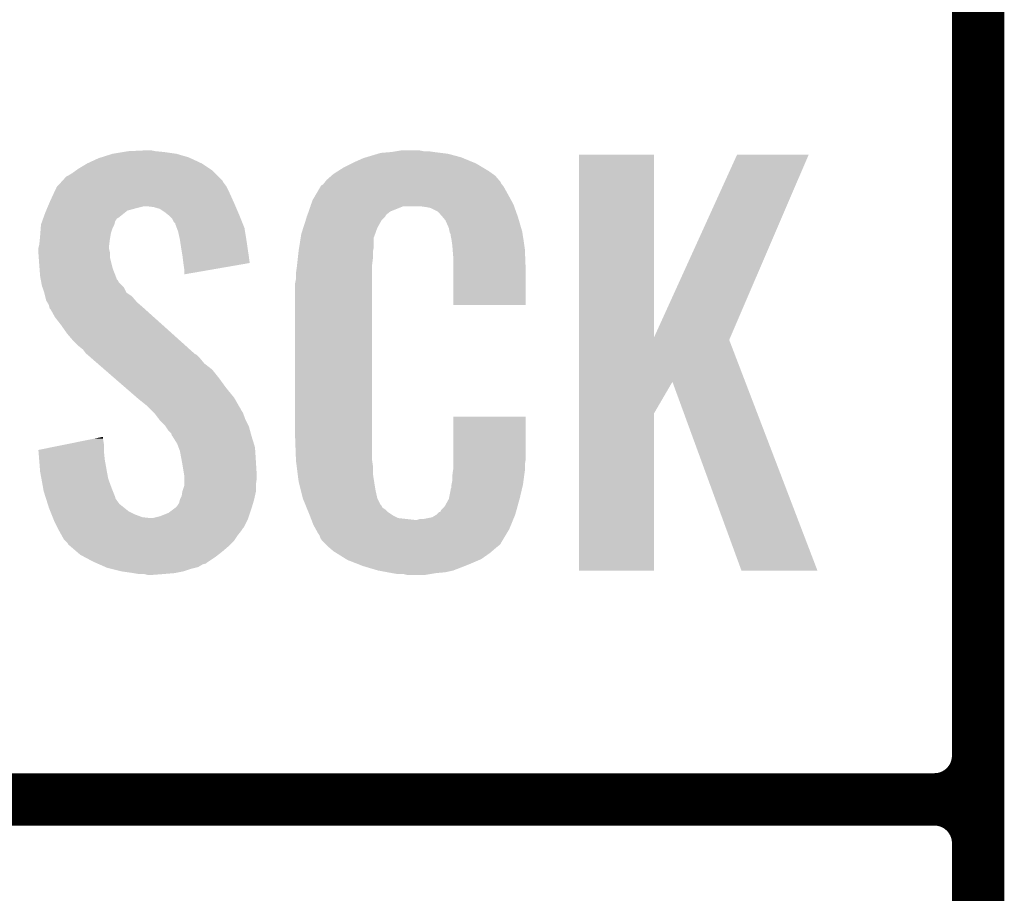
# Model space of a CAD drawing. Extents: x -0.05 to 0.95, y -0.15 to 1.54.
# Tile 8 of 26: x 0.05 to 0.16, y 0.34 to 0.44. Entities that reach past the tile are written whole.
import ezdxf

# ---------------------------------------------------------------- set-up
doc = ezdxf.new("R2010")
doc.units = 0
doc.layers.add('ULTRASONIC_3_CLICK_V100_GTO', color=14, linetype='CONTINUOUS')

msp = doc.modelspace()

# ---------------------------------------------------------------- linework, layer by layer
at = {"layer": 'ULTRASONIC_3_CLICK_V100_GTO', "const_width": 0.006}
for points in [[(0.158, -0.022), (0.158, 0.722)], [(0.158, 0.355), (0.158, 0.445)], [(-0.05, 0.35), (0.153, 0.35)], [(-0.05, 0.35), (0.153, 0.35)], [(0.158, 0.255), (0.158, 0.345)]]:
    msp.add_lwpolyline(points, dxfattribs=at)
for points in [[(0.153, 0.35, 0.414214), (0.158, 0.355)], [(0.158, 0.345, 0.414214), (0.153, 0.35)], [(0.158, 0.345, 0.414214), (0.153, 0.35)]]:
    msp.add_lwpolyline(points, format="xyb", dxfattribs=at)
at = {"layer": 'ULTRASONIC_3_CLICK_V100_GTO'}
for points in [[(0.0589, 0.4239), (0.0601, 0.4241), (0.0662, 0.4239), (0.0648, 0.4241)], [(0.0601, 0.4241), (0.0607, 0.4242), (0.0648, 0.4241), (0.0638, 0.4242)], [(0.0607, 0.4242), (0.0628, 0.4243), (0.0638, 0.4242), (0.0633, 0.4243)], [(0.08927, 0.4239), (0.0896, 0.424), (0.0973, 0.4239), (0.0965, 0.424)], [(0.0896, 0.424), (0.0908, 0.4241), (0.0965, 0.424), (0.0957, 0.4241)], [(0.0908, 0.4241), (0.0914, 0.4242), (0.0957, 0.4241), (0.095, 0.4242)], [(0.0914, 0.4242), (0.092, 0.4243), (0.0945, 0.4242), (0.094, 0.4243)], [(0.055, 0.4222), (0.056, 0.4228), (0.07, 0.4222), (0.0691, 0.4228)], [(0.056, 0.4228), (0.0573, 0.4234), (0.0691, 0.4228), (0.06781, 0.4234)], [(0.0573, 0.4234), (0.05762, 0.4235), (0.06781, 0.4234), (0.0676, 0.4235)], [(0.05762, 0.4235), (0.0589, 0.4239), (0.0676, 0.4235), (0.0662, 0.4239)], [(0.0853, 0.4223), (0.0863, 0.4228), (0.10133, 0.4223), (0.1005, 0.4228)], [(0.0863, 0.4228), (0.0867, 0.423), (0.1005, 0.4228), (0.10001, 0.423)], [(0.0867, 0.423), (0.0876, 0.4234), (0.10001, 0.423), (0.09904, 0.4234)], [(0.0876, 0.4234), (0.08793, 0.4235), (0.09904, 0.4234), (0.0988, 0.4235)], [(0.08793, 0.4235), (0.08927, 0.4239), (0.0988, 0.4235), (0.0973, 0.4239)], [(0.1123, 0.4029), (0.1123, 0.4238), (0.1209, 0.4029), (0.1209, 0.4238)], [(0.1123, 0.4238), (0.1123, 0.4238), (0.1209, 0.4238), (0.1123, 0.4238)], [(0.1209, 0.4029), (0.1304, 0.4238), (0.12963, 0.4029), (0.1386, 0.4238)], [(0.1304, 0.4238), (0.1304, 0.4238), (0.1386, 0.4238), (0.1304, 0.4238)], [(0.0538, 0.4214), (0.0543, 0.4217), (0.0709, 0.4214), (0.0706, 0.4217)], [(0.0543, 0.4217), (0.05472, 0.422), (0.0706, 0.4217), (0.0703, 0.422)], [(0.05472, 0.422), (0.055, 0.4222), (0.0703, 0.422), (0.07, 0.4222)], [(0.0842, 0.4216), (0.08467, 0.4219), (0.10242, 0.4216), (0.102, 0.4219)], [(0.08467, 0.4219), (0.0853, 0.4223), (0.102, 0.4219), (0.10133, 0.4223)], [(0.05259, 0.4202), (0.05296, 0.4206), (0.0719, 0.4202), (0.0716, 0.4206)], [(0.05296, 0.4206), (0.05314, 0.4208), (0.0716, 0.4206), (0.0715, 0.4208)], [(0.05314, 0.4208), (0.0536, 0.4213), (0.0715, 0.4208), (0.071, 0.4213)], [(0.0536, 0.4213), (0.0538, 0.4214), (0.071, 0.4213), (0.0709, 0.4214)], [(0.08308, 0.4205), (0.08324, 0.4207), (0.1034, 0.4205), (0.1033, 0.4207)], [(0.08324, 0.4207), (0.0834, 0.4209), (0.1033, 0.4207), (0.10313, 0.4209)], [(0.0834, 0.4209), (0.08397, 0.4214), (0.10313, 0.4209), (0.1027, 0.4214)], [(0.08397, 0.4214), (0.0842, 0.4216), (0.1027, 0.4214), (0.10242, 0.4216)], [(0.0518, 0.4186), (0.05217, 0.4194), (0.07266, 0.4186), (0.0723, 0.4194)], [(0.05217, 0.4194), (0.0525, 0.4201), (0.0723, 0.4194), (0.07195, 0.4201)], [(0.0525, 0.4201), (0.05259, 0.4202), (0.07195, 0.4201), (0.0719, 0.4202)], [(0.08215, 0.4192), (0.08268, 0.4201), (0.1042, 0.4192), (0.1037, 0.4201)], [(0.08268, 0.4201), (0.0828, 0.4203), (0.1037, 0.4201), (0.10355, 0.4203)], [(0.0828, 0.4203), (0.083, 0.4204), (0.10355, 0.4203), (0.10347, 0.4204)], [(0.083, 0.4204), (0.08308, 0.4205), (0.10347, 0.4204), (0.1034, 0.4205)], [(0.0515, 0.4179), (0.05167, 0.4183), (0.07297, 0.4179), (0.0728, 0.4183)], [(0.05167, 0.4183), (0.0518, 0.4186), (0.0728, 0.4183), (0.07266, 0.4186)], [(0.08162, 0.4181), (0.0818, 0.4186), (0.1048, 0.4181), (0.10453, 0.4186)], [(0.0818, 0.4186), (0.08215, 0.4192), (0.10453, 0.4186), (0.1042, 0.4192)], [(0.05099, 0.4166), (0.0512, 0.4172), (0.0596, 0.4166), (0.06035, 0.4172)], [(0.0512, 0.4172), (0.05129, 0.4174), (0.06035, 0.4172), (0.0606, 0.4174)], [(0.05129, 0.4174), (0.05141, 0.4177), (0.0606, 0.4174), (0.0617, 0.4177)], [(0.05141, 0.4177), (0.0515, 0.4179), (0.0617, 0.4177), (0.0625, 0.4179)], [(0.0636, 0.4178), (0.0628, 0.4179), (0.07301, 0.4178), (0.07297, 0.4179)], [(0.0643, 0.4176), (0.0636, 0.4178), (0.0731, 0.4176), (0.07301, 0.4178)], [(0.0649, 0.4172), (0.0643, 0.4176), (0.07327, 0.4172), (0.0731, 0.4176)], [(0.06527, 0.4169), (0.0649, 0.4172), (0.0734, 0.4169), (0.07327, 0.4172)], [(0.0812, 0.4169), (0.08135, 0.4173), (0.0902, 0.4169), (0.0907, 0.4173)], [(0.08135, 0.4173), (0.08155, 0.4179), (0.0907, 0.4173), (0.0922, 0.4179)], [(0.08155, 0.4179), (0.08156, 0.4179), (0.0922, 0.4179), (0.0941, 0.4179)], [(0.08156, 0.4179), (0.08162, 0.4181), (0.10487, 0.4179), (0.1048, 0.4181)], [(0.0948, 0.4178), (0.0941, 0.4179), (0.10491, 0.4178), (0.10487, 0.4179)], [(0.0953, 0.4177), (0.0948, 0.4178), (0.10494, 0.4177), (0.10491, 0.4178)], [(0.0961, 0.4173), (0.0953, 0.4177), (0.10509, 0.4173), (0.10494, 0.4177)], [(0.0964, 0.417), (0.0961, 0.4173), (0.10519, 0.417), (0.10509, 0.4173)], [(0.0507, 0.4158), (0.05084, 0.4162), (0.0591, 0.4158), (0.0592, 0.4162)], [(0.05084, 0.4162), (0.05095, 0.4165), (0.0592, 0.4162), (0.0594, 0.4165)], [(0.05095, 0.4165), (0.05099, 0.4166), (0.0594, 0.4165), (0.0596, 0.4166)], [(0.0654, 0.4168), (0.06527, 0.4169), (0.07344, 0.4168), (0.0734, 0.4169)], [(0.0657, 0.4165), (0.0654, 0.4168), (0.07356, 0.4165), (0.07344, 0.4168)], [(0.0659, 0.4161), (0.0657, 0.4165), (0.07372, 0.4161), (0.07356, 0.4165)], [(0.0661, 0.4159), (0.0659, 0.4161), (0.0738, 0.4159), (0.07372, 0.4161)], [(0.08072, 0.4154), (0.08101, 0.4163), (0.0892, 0.4154), (0.0897, 0.4163)], [(0.08101, 0.4163), (0.0811, 0.4166), (0.0897, 0.4163), (0.09, 0.4166)], [(0.0811, 0.4166), (0.08113, 0.4167), (0.09, 0.4166), (0.0901, 0.4167)], [(0.08113, 0.4167), (0.0812, 0.4169), (0.0901, 0.4167), (0.0902, 0.4169)], [(0.09666, 0.4167), (0.0964, 0.417), (0.1053, 0.4167), (0.10519, 0.417)], [(0.097, 0.4163), (0.09666, 0.4167), (0.10542, 0.4163), (0.1053, 0.4167)], [(0.0974, 0.4154), (0.097, 0.4163), (0.10568, 0.4154), (0.10542, 0.4163)], [(0.05062, 0.4148), (0.05067, 0.4154), (0.0587, 0.4148), (0.0589, 0.4154)], [(0.05067, 0.4154), (0.0507, 0.4158), (0.0589, 0.4154), (0.0591, 0.4158)], [(0.0661, 0.4158), (0.0661, 0.4159), (0.07384, 0.4158), (0.0738, 0.4159)], [(0.06625, 0.4154), (0.0661, 0.4158), (0.074, 0.4154), (0.07384, 0.4158)], [(0.0664, 0.415), (0.06625, 0.4154), (0.07406, 0.415), (0.074, 0.4154)], [(0.0666, 0.4141), (0.0664, 0.415), (0.07421, 0.4141), (0.07406, 0.415)], [(0.0805, 0.4147), (0.08072, 0.4154), (0.08895, 0.4147), (0.0892, 0.4154)], [(0.09748, 0.415), (0.0974, 0.4154), (0.1058, 0.415), (0.10568, 0.4154)], [(0.0975, 0.4149), (0.09748, 0.415), (0.10582, 0.4149), (0.1058, 0.415)], [(0.0976, 0.4147), (0.0975, 0.4149), (0.10584, 0.4147), (0.10582, 0.4149)], [(0.0505, 0.4135), (0.05057, 0.4142), (0.05851, 0.4135), (0.0586, 0.4142)], [(0.05057, 0.4142), (0.0506, 0.4145), (0.0586, 0.4142), (0.05865, 0.4145)], [(0.0506, 0.4145), (0.05062, 0.4148), (0.05865, 0.4145), (0.0587, 0.4148)], [(0.06669, 0.4135), (0.0666, 0.4141), (0.0743, 0.4135), (0.07421, 0.4141)], [(0.08026, 0.4132), (0.08044, 0.4143), (0.0888, 0.4132), (0.0888, 0.4143)], [(0.08044, 0.4143), (0.0805, 0.4147), (0.0888, 0.4143), (0.08895, 0.4147)], [(0.0976, 0.4146), (0.0976, 0.4147), (0.10586, 0.4146), (0.10584, 0.4147)], [(0.0977, 0.4141), (0.0976, 0.4146), (0.10594, 0.4141), (0.10586, 0.4146)], [(0.0978, 0.4134), (0.0977, 0.4141), (0.10604, 0.4134), (0.10594, 0.4141)], [(0.0504, 0.4131), (0.05047, 0.4134), (0.0585, 0.4131), (0.0585, 0.4134)], [(0.0504, 0.413), (0.0504, 0.4131), (0.0585, 0.413), (0.0585, 0.4131)], [(0.0504, 0.4126), (0.0504, 0.413), (0.0586, 0.4126), (0.0585, 0.413)], [(0.05047, 0.4134), (0.0505, 0.4135), (0.0585, 0.4134), (0.05851, 0.4135)], [(0.0669, 0.4122), (0.06669, 0.4135), (0.07449, 0.4122), (0.0743, 0.4135)], [(0.0801, 0.4119), (0.08019, 0.4127), (0.0887, 0.4119), (0.0887, 0.4127)], [(0.08019, 0.4127), (0.0802, 0.4128), (0.0887, 0.4127), (0.08872, 0.4128)], [(0.0802, 0.4128), (0.08026, 0.4132), (0.08872, 0.4128), (0.0888, 0.4132)], [(0.09783, 0.413), (0.0978, 0.4134), (0.1061, 0.413), (0.10604, 0.4134)], [(0.0979, 0.4121), (0.09783, 0.413), (0.10614, 0.4121), (0.1061, 0.413)], [(0.05044, 0.412), (0.0504, 0.4126), (0.0586, 0.412), (0.0586, 0.4126)], [(0.0505, 0.4112), (0.05044, 0.412), (0.0588, 0.4112), (0.0586, 0.412)], [(0.067, 0.4114), (0.0669, 0.4122), (0.0746, 0.4114), (0.07449, 0.4122)], [(0.08001, 0.4111), (0.0801, 0.4119), (0.0886, 0.4111), (0.0887, 0.4119)], [(0.0979, 0.4106), (0.0979, 0.4121), (0.1062, 0.4106), (0.10614, 0.4121)], [(0.05053, 0.4108), (0.0505, 0.4112), (0.0589, 0.4108), (0.0588, 0.4112)], [(0.0506, 0.4099), (0.05053, 0.4108), (0.05925, 0.4099), (0.0589, 0.4108)], [(0.0671, 0.4107), (0.067, 0.4114), (0.07056, 0.4107), (0.0746, 0.4114)], [(0.0671, 0.4101), (0.0671, 0.4107), (0.0671, 0.4101), (0.07056, 0.4107)], [(0.0799, 0.4103), (0.08, 0.411), (0.0886, 0.4103), (0.0886, 0.411)], [(0.08, 0.411), (0.08001, 0.4111), (0.0886, 0.411), (0.0886, 0.4111)], [(0.0979, 0.4066), (0.0979, 0.4106), (0.1062, 0.4066), (0.1062, 0.4106)], [(0.05067, 0.4095), (0.0506, 0.4099), (0.0594, 0.4095), (0.05925, 0.4099)], [(0.05069, 0.4094), (0.05067, 0.4095), (0.0595, 0.4094), (0.0594, 0.4095)], [(0.05073, 0.4092), (0.05069, 0.4094), (0.0596, 0.4092), (0.0595, 0.4094)], [(0.0798, 0.4091), (0.0799, 0.4096), (0.0886, 0.4091), (0.0886, 0.4096)], [(0.0799, 0.4096), (0.0799, 0.4103), (0.0886, 0.4096), (0.0886, 0.4103)], [(0.0508, 0.4088), (0.05073, 0.4092), (0.06, 0.4088), (0.0596, 0.4092)], [(0.05087, 0.4086), (0.0508, 0.4088), (0.0602, 0.4086), (0.06, 0.4088)], [(0.05107, 0.408), (0.05087, 0.4086), (0.0605, 0.408), (0.0602, 0.4086)], [(0.0798, 0.3914), (0.0798, 0.4091), (0.0886, 0.3914), (0.0886, 0.4091)], [(0.0511, 0.4079), (0.05107, 0.408), (0.06065, 0.4079), (0.0605, 0.408)], [(0.05117, 0.4076), (0.0511, 0.4079), (0.0611, 0.4076), (0.06065, 0.4079)], [(0.0513, 0.4071), (0.05117, 0.4076), (0.06153, 0.4071), (0.0611, 0.4076)], [(0.05142, 0.4069), (0.0513, 0.4071), (0.0617, 0.4069), (0.06153, 0.4071)], [(0.0516, 0.4066), (0.05142, 0.4069), (0.06205, 0.4066), (0.0617, 0.4069)], [(0.05167, 0.4063), (0.0516, 0.4066), (0.0624, 0.4063), (0.06205, 0.4066)], [(0.0517, 0.4062), (0.05167, 0.4063), (0.06251, 0.4062), (0.0624, 0.4063)], [(0.0518, 0.4061), (0.0517, 0.4062), (0.06262, 0.4061), (0.06251, 0.4062)], [(0.0523, 0.4052), (0.0518, 0.4061), (0.06362, 0.4052), (0.06262, 0.4061)], [(0.053, 0.4043), (0.0523, 0.4052), (0.06463, 0.4043), (0.06362, 0.4052)], [(0.0537, 0.4033), (0.053, 0.4043), (0.06574, 0.4033), (0.06463, 0.4043)], [(0.0543, 0.4026), (0.0537, 0.4033), (0.06652, 0.4026), (0.06574, 0.4033)], [(0.055, 0.4019), (0.0543, 0.4026), (0.0673, 0.4019), (0.06652, 0.4026)], [(0.1123, 0.4026), (0.1123, 0.4029), (0.1295, 0.4026), (0.12963, 0.4029)], [(0.1123, 0.3978), (0.1123, 0.4026), (0.13134, 0.3978), (0.1295, 0.4026)], [(0.0555, 0.4015), (0.055, 0.4019), (0.06774, 0.4015), (0.0673, 0.4019)], [(0.0558, 0.4011), (0.0555, 0.4015), (0.06819, 0.4011), (0.06774, 0.4015)], [(0.0559, 0.401), (0.0558, 0.4011), (0.0683, 0.401), (0.06819, 0.4011)], [(0.05602, 0.4009), (0.0559, 0.401), (0.0685, 0.4009), (0.0683, 0.401)], [(0.05648, 0.4005), (0.05602, 0.4009), (0.0689, 0.4005), (0.0685, 0.4009)], [(0.05717, 0.3999), (0.05648, 0.4005), (0.0694, 0.3999), (0.0689, 0.4005)], [(0.05798, 0.3992), (0.05717, 0.3999), (0.0703, 0.3992), (0.0694, 0.3999)], [(0.05913, 0.3982), (0.05798, 0.3992), (0.0711, 0.3982), (0.0703, 0.3992)], [(0.0604, 0.3971), (0.05913, 0.3982), (0.0719, 0.3971), (0.0711, 0.3982)], [(0.06167, 0.396), (0.0604, 0.3971), (0.0728, 0.396), (0.0719, 0.3971)], [(0.1123, 0.3942), (0.1123, 0.3978), (0.1209, 0.3942), (0.123, 0.3978)], [(0.1309, 0.3762), (0.123, 0.3978), (0.1396, 0.3762), (0.13134, 0.3978)], [(0.0619, 0.3958), (0.06167, 0.396), (0.07292, 0.3958), (0.0728, 0.396)], [(0.0629, 0.395), (0.0619, 0.3958), (0.07338, 0.395), (0.07292, 0.3958)], [(0.0631, 0.3948), (0.0629, 0.395), (0.0735, 0.3948), (0.07338, 0.395)], [(0.0633, 0.3946), (0.0631, 0.3948), (0.0736, 0.3946), (0.0735, 0.3948)], [(0.0636, 0.3943), (0.0633, 0.3946), (0.0738, 0.3943), (0.0736, 0.3946)], [(0.0637, 0.3942), (0.0636, 0.3943), (0.07384, 0.3942), (0.0738, 0.3943)], [(0.06423, 0.3935), (0.0637, 0.3942), (0.0741, 0.3935), (0.07384, 0.3942)], [(0.0643, 0.3934), (0.06423, 0.3935), (0.07415, 0.3934), (0.0741, 0.3935)], [(0.0979, 0.3889), (0.0979, 0.3938), (0.1062, 0.3889), (0.1062, 0.3938)], [(0.0979, 0.3938), (0.0979, 0.3938), (0.1062, 0.3938), (0.0979, 0.3938)], [(0.1123, 0.3762), (0.1123, 0.3942), (0.1209, 0.3762), (0.1209, 0.3942)], [(0.0649, 0.3928), (0.0643, 0.3934), (0.07445, 0.3928), (0.07415, 0.3934)], [(0.06497, 0.3927), (0.0649, 0.3928), (0.0745, 0.3927), (0.07445, 0.3928)], [(0.0653, 0.3922), (0.06497, 0.3927), (0.07464, 0.3922), (0.0745, 0.3927)], [(0.05386, 0.3907), (0.05682, 0.3913), (0.0579, 0.3907), (0.0578, 0.3913)], [(0.05682, 0.3913), (0.0578, 0.3915), (0.0578, 0.3913), (0.0578, 0.3915)], [(0.0656, 0.3919), (0.0653, 0.3922), (0.07472, 0.3919), (0.07464, 0.3922)], [(0.0657, 0.3916), (0.0656, 0.3919), (0.0748, 0.3916), (0.07472, 0.3919)], [(0.0658, 0.3915), (0.0657, 0.3916), (0.07483, 0.3915), (0.0748, 0.3916)], [(0.0663, 0.3907), (0.0658, 0.3915), (0.07508, 0.3907), (0.07483, 0.3915)], [(0.07989, 0.3889), (0.0798, 0.3914), (0.0886, 0.3889), (0.0886, 0.3914)], [(0.0504, 0.39), (0.05386, 0.3907), (0.0579, 0.39), (0.0579, 0.3907)], [(0.06645, 0.3903), (0.0663, 0.3907), (0.0752, 0.3903), (0.07508, 0.3907)], [(0.0666, 0.3899), (0.06645, 0.3903), (0.07523, 0.3899), (0.0752, 0.3903)], [(0.05041, 0.3899), (0.0504, 0.39), (0.0579, 0.3899), (0.0579, 0.39)], [(0.05049, 0.3889), (0.05041, 0.3899), (0.058, 0.3889), (0.0579, 0.3899)], [(0.06681, 0.3888), (0.0666, 0.3899), (0.0753, 0.3888), (0.07523, 0.3899)], [(0.0506, 0.3875), (0.05049, 0.3889), (0.05825, 0.3875), (0.058, 0.3889)], [(0.0669, 0.3883), (0.06681, 0.3888), (0.07533, 0.3883), (0.0753, 0.3888)], [(0.06708, 0.3872), (0.0669, 0.3883), (0.0754, 0.3872), (0.07533, 0.3883)], [(0.0799, 0.3887), (0.07989, 0.3889), (0.08863, 0.3887), (0.0886, 0.3889)], [(0.07997, 0.3882), (0.0799, 0.3887), (0.0887, 0.3882), (0.08863, 0.3887)], [(0.08008, 0.3873), (0.07997, 0.3882), (0.0887, 0.3873), (0.0887, 0.3882)], [(0.0979, 0.3883), (0.0979, 0.3889), (0.1061, 0.3883), (0.1062, 0.3889)], [(0.0979, 0.3878), (0.0979, 0.3883), (0.1061, 0.3878), (0.1061, 0.3883)], [(0.05075, 0.3867), (0.0506, 0.3875), (0.0584, 0.3867), (0.05825, 0.3875)], [(0.05095, 0.3856), (0.05075, 0.3867), (0.0588, 0.3856), (0.0584, 0.3867)], [(0.0671, 0.3871), (0.06708, 0.3872), (0.0754, 0.3871), (0.0754, 0.3872)], [(0.0671, 0.3867), (0.0671, 0.3871), (0.0754, 0.3867), (0.0754, 0.3871)], [(0.0671, 0.386), (0.0671, 0.3867), (0.0753, 0.386), (0.0754, 0.3867)], [(0.0802, 0.3864), (0.08008, 0.3873), (0.08884, 0.3864), (0.0887, 0.3873)], [(0.0978, 0.3871), (0.09787, 0.3876), (0.10603, 0.3871), (0.1061, 0.3876)], [(0.0978, 0.3865), (0.0978, 0.3871), (0.10595, 0.3865), (0.10603, 0.3871)], [(0.09787, 0.3876), (0.0979, 0.3878), (0.1061, 0.3876), (0.1061, 0.3878)], [(0.051, 0.3853), (0.05095, 0.3856), (0.05892, 0.3853), (0.0588, 0.3856)], [(0.0669, 0.3853), (0.0671, 0.3859), (0.0753, 0.3853), (0.0753, 0.3859)], [(0.0671, 0.3859), (0.0671, 0.386), (0.0753, 0.3859), (0.0753, 0.386)], [(0.08045, 0.3854), (0.0802, 0.3864), (0.089, 0.3854), (0.08884, 0.3864)], [(0.0976, 0.3855), (0.0977, 0.3857), (0.10576, 0.3855), (0.10581, 0.3857)], [(0.0977, 0.386), (0.09772, 0.3861), (0.10588, 0.386), (0.1059, 0.3861)], [(0.0977, 0.3857), (0.0977, 0.386), (0.10581, 0.3857), (0.10588, 0.386)], [(0.09772, 0.3861), (0.0978, 0.3865), (0.1059, 0.3861), (0.10595, 0.3865)], [(0.05122, 0.3846), (0.051, 0.3853), (0.0592, 0.3846), (0.05892, 0.3853)], [(0.05125, 0.3845), (0.05122, 0.3846), (0.0592, 0.3845), (0.0592, 0.3846)], [(0.05135, 0.3842), (0.05125, 0.3845), (0.0594, 0.3842), (0.0592, 0.3845)], [(0.0666, 0.3843), (0.0668, 0.3847), (0.0751, 0.3843), (0.07519, 0.3847)], [(0.0668, 0.3847), (0.06688, 0.3852), (0.07519, 0.3847), (0.0753, 0.3852)], [(0.06688, 0.3852), (0.0669, 0.3853), (0.0753, 0.3852), (0.0753, 0.3853)], [(0.08067, 0.3845), (0.08045, 0.3854), (0.0892, 0.3845), (0.089, 0.3854)], [(0.0807, 0.3844), (0.08067, 0.3845), (0.08925, 0.3844), (0.0892, 0.3845)], [(0.0974, 0.3844), (0.0976, 0.3854), (0.1055, 0.3844), (0.10574, 0.3854)], [(0.0976, 0.3854), (0.0976, 0.3855), (0.10574, 0.3854), (0.10576, 0.3855)], [(0.05147, 0.3838), (0.05135, 0.3842), (0.0597, 0.3838), (0.0594, 0.3842)], [(0.0516, 0.3834), (0.05147, 0.3838), (0.0602, 0.3834), (0.0597, 0.3838)], [(0.05176, 0.383), (0.0516, 0.3834), (0.0607, 0.383), (0.0602, 0.3834)], [(0.06597, 0.3833), (0.0661, 0.3834), (0.0748, 0.3833), (0.07483, 0.3834)], [(0.0661, 0.3834), (0.0663, 0.3836), (0.07483, 0.3834), (0.07489, 0.3836)], [(0.0663, 0.3836), (0.0665, 0.3839), (0.07489, 0.3836), (0.07498, 0.3839)], [(0.0665, 0.3839), (0.0666, 0.3843), (0.07498, 0.3839), (0.0751, 0.3843)], [(0.08099, 0.3837), (0.0807, 0.3844), (0.0896, 0.3837), (0.08925, 0.3844)], [(0.08103, 0.3836), (0.08099, 0.3837), (0.0897, 0.3836), (0.0896, 0.3837)], [(0.08111, 0.3834), (0.08103, 0.3836), (0.0898, 0.3834), (0.0897, 0.3836)], [(0.08119, 0.3832), (0.08111, 0.3834), (0.0901, 0.3832), (0.0898, 0.3834)], [(0.0965, 0.3831), (0.0969, 0.3835), (0.10514, 0.3831), (0.10525, 0.3835)], [(0.0969, 0.3835), (0.0974, 0.3844), (0.10525, 0.3835), (0.1055, 0.3844)], [(0.05192, 0.3826), (0.05176, 0.383), (0.0615, 0.3826), (0.0607, 0.383)], [(0.05204, 0.3823), (0.05192, 0.3826), (0.0623, 0.3823), (0.0615, 0.3826)], [(0.05208, 0.3822), (0.05204, 0.3823), (0.0632, 0.3822), (0.0623, 0.3823)], [(0.05212, 0.3821), (0.05208, 0.3822), (0.0744, 0.3821), (0.07443, 0.3822)], [(0.0635, 0.3822), (0.0643, 0.3824), (0.07443, 0.3822), (0.0745, 0.3824)], [(0.0643, 0.3824), (0.0653, 0.3828), (0.0745, 0.3824), (0.07463, 0.3828)], [(0.0653, 0.3828), (0.06597, 0.3833), (0.07463, 0.3828), (0.0748, 0.3833)], [(0.08132, 0.3829), (0.08119, 0.3832), (0.0904, 0.3829), (0.0901, 0.3832)], [(0.0814, 0.3827), (0.08132, 0.3829), (0.0907, 0.3827), (0.0904, 0.3829)], [(0.08148, 0.3825), (0.0814, 0.3827), (0.091, 0.3825), (0.0907, 0.3827)], [(0.08159, 0.3822), (0.08148, 0.3825), (0.0916, 0.3822), (0.091, 0.3825)], [(0.08167, 0.382), (0.08159, 0.3822), (0.0934, 0.382), (0.0916, 0.3822)], [(0.0945, 0.3821), (0.0955, 0.3823), (0.10479, 0.3821), (0.10488, 0.3823)], [(0.0955, 0.3823), (0.096, 0.3826), (0.10488, 0.3823), (0.105, 0.3826)], [(0.096, 0.3826), (0.0963, 0.3829), (0.105, 0.3826), (0.10508, 0.3829)], [(0.0964, 0.3829), (0.0965, 0.3831), (0.10508, 0.3829), (0.10514, 0.3831)], [(0.0522, 0.3819), (0.05212, 0.3821), (0.0743, 0.3819), (0.0744, 0.3821)], [(0.0526, 0.3811), (0.0522, 0.3819), (0.0739, 0.3811), (0.0743, 0.3819)], [(0.05265, 0.381), (0.0526, 0.3811), (0.0738, 0.381), (0.0739, 0.3811)], [(0.0819, 0.3814), (0.08167, 0.382), (0.10451, 0.3814), (0.10475, 0.382)], [(0.08218, 0.3809), (0.0819, 0.3814), (0.1043, 0.3809), (0.10451, 0.3814)], [(0.0938, 0.382), (0.0941, 0.3821), (0.10475, 0.382), (0.10479, 0.3821)], [(0.0528, 0.3807), (0.05265, 0.381), (0.0736, 0.3807), (0.0738, 0.381)], [(0.05308, 0.3802), (0.0528, 0.3807), (0.0732, 0.3802), (0.0736, 0.3807)], [(0.0533, 0.3798), (0.05308, 0.3802), (0.07293, 0.3798), (0.0732, 0.3802)], [(0.0824, 0.3805), (0.08218, 0.3809), (0.10406, 0.3805), (0.1043, 0.3809)], [(0.0826, 0.3802), (0.0824, 0.3805), (0.10388, 0.3802), (0.10406, 0.3805)], [(0.0827, 0.3799), (0.0826, 0.3802), (0.1037, 0.3799), (0.10388, 0.3802)], [(0.0535, 0.3796), (0.0533, 0.3798), (0.0728, 0.3796), (0.07293, 0.3798)], [(0.0537, 0.3794), (0.0535, 0.3796), (0.0726, 0.3794), (0.0728, 0.3796)], [(0.0538, 0.3792), (0.0537, 0.3794), (0.0724, 0.3792), (0.0726, 0.3794)], [(0.05403, 0.379), (0.0538, 0.3792), (0.0722, 0.379), (0.0724, 0.3792)], [(0.05473, 0.3784), (0.05403, 0.379), (0.0715, 0.3784), (0.0722, 0.379)], [(0.0828, 0.3798), (0.0827, 0.3799), (0.10364, 0.3798), (0.1037, 0.3799)], [(0.0828, 0.3797), (0.0828, 0.3798), (0.10358, 0.3797), (0.10364, 0.3798)], [(0.0831, 0.3794), (0.0828, 0.3797), (0.1034, 0.3794), (0.10358, 0.3797)], [(0.0833, 0.3792), (0.0831, 0.3794), (0.1033, 0.3792), (0.1034, 0.3794)], [(0.0835, 0.379), (0.0833, 0.3792), (0.10305, 0.379), (0.1033, 0.3792)], [(0.08373, 0.3788), (0.0835, 0.379), (0.1028, 0.3788), (0.10305, 0.379)], [(0.0552, 0.378), (0.05473, 0.3784), (0.07099, 0.378), (0.0715, 0.3784)], [(0.05576, 0.3777), (0.0552, 0.378), (0.0706, 0.3777), (0.07099, 0.378)], [(0.0567, 0.3772), (0.05576, 0.3777), (0.06985, 0.3772), (0.0706, 0.3777)], [(0.0842, 0.3784), (0.08373, 0.3788), (0.10233, 0.3784), (0.1028, 0.3788)], [(0.08452, 0.3782), (0.0842, 0.3784), (0.1021, 0.3782), (0.10233, 0.3784)], [(0.08564, 0.3775), (0.08452, 0.3782), (0.1011, 0.3775), (0.1021, 0.3782)], [(0.05693, 0.3771), (0.0567, 0.3772), (0.0697, 0.3771), (0.06985, 0.3772)], [(0.05716, 0.377), (0.05693, 0.3771), (0.0696, 0.377), (0.0697, 0.3771)], [(0.05739, 0.3769), (0.05716, 0.377), (0.0692, 0.3769), (0.0696, 0.377)], [(0.05807, 0.3766), (0.05739, 0.3769), (0.0687, 0.3766), (0.0692, 0.3769)], [(0.0583, 0.3765), (0.05807, 0.3766), (0.0683, 0.3765), (0.0687, 0.3766)], [(0.0858, 0.3774), (0.08564, 0.3775), (0.10087, 0.3774), (0.1011, 0.3775)], [(0.08709, 0.3769), (0.0858, 0.3774), (0.0997, 0.3769), (0.10087, 0.3774)], [(0.0876, 0.3767), (0.08709, 0.3769), (0.09919, 0.3767), (0.0997, 0.3769)], [(0.0893, 0.3762), (0.0876, 0.3767), (0.0979, 0.3762), (0.09919, 0.3767)], [(0.0587, 0.3764), (0.0583, 0.3765), (0.0679, 0.3764), (0.0683, 0.3765)], [(0.0599, 0.3761), (0.0587, 0.3764), (0.067, 0.3761), (0.0679, 0.3764)], [(0.0613, 0.3759), (0.0599, 0.3761), (0.066, 0.3759), (0.067, 0.3761)], [(0.0619, 0.3758), (0.0613, 0.3759), (0.0648, 0.3758), (0.066, 0.3759)], [(0.0629, 0.3757), (0.0625, 0.3758), (0.0635, 0.3757), (0.0648, 0.3758)], [(0.09037, 0.376), (0.0893, 0.3762), (0.097, 0.376), (0.0979, 0.3762)], [(0.0909, 0.3759), (0.09037, 0.376), (0.0959, 0.3759), (0.097, 0.376)], [(0.0915, 0.3758), (0.0909, 0.3759), (0.0953, 0.3758), (0.0959, 0.3759)], [(0.0926, 0.3757), (0.0922, 0.3758), (0.0947, 0.3757), (0.0953, 0.3758)], [(0.1396, 0.3762), (0.1396, 0.3762), (0.1396, 0.3762), (0.1309, 0.3762)]]:
    msp.add_solid(points, dxfattribs=at)

doc.saveas('drawing.dxf')
